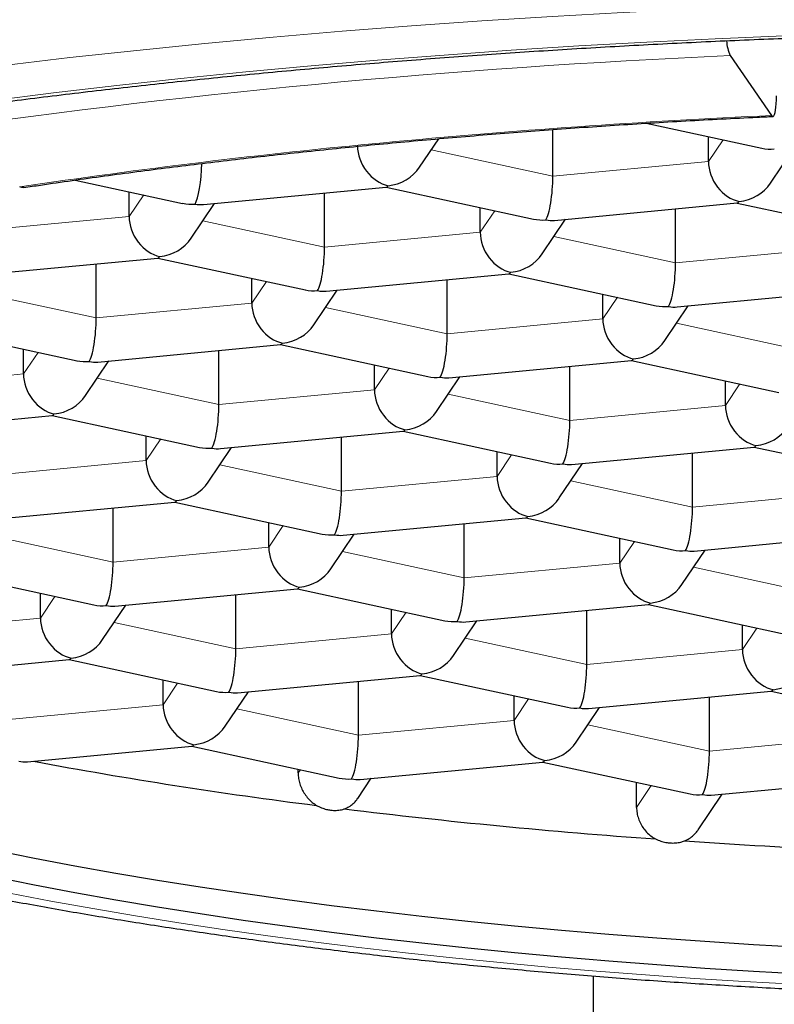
# Model space of a CAD drawing. Header units: millimetres. Extents: x 8 to 600, y 12 to 470.
# Tile 23 of 38: x 309.81 to 312.54, y 403.47 to 407.03. Entities that reach past the tile are written whole.
import ezdxf

# ---------------------------------------------------------------- set-up
doc = ezdxf.new("R2010")
doc.units = ezdxf.units.MM

msp = doc.modelspace()

# ---------------------------------------------------------------- linework, layer by layer
at = {"color": 7, "linetype": 'Continuous', "lineweight": 30}
for p, q in [((312.3804, 406.8994), (312.53, 406.6828)), ((312.0758, 406.6548), (312.4953, 406.5641)), ((311.7379, 406.4629), (311.7379, 406.6321)), ((311.2557, 406.4955), (311.3252, 406.5989)), ((312.3017, 406.5164), (312.3017, 406.606)), ((312.5266, 406.4383), (312.6108, 406.5635)), ((310.0081, 406.4492), (310.3976, 406.365)), ((310.2039, 406.3173), (310.2039, 406.4069)), ((310.4727, 406.3606), (311.1347, 406.4234)), ((311.134, 406.4234), (311.6685, 406.3079)), ((310.9111, 406.2066), (310.9111, 406.4022)), ((310.4289, 406.2392), (310.513, 406.3644)), ((311.4749, 406.2601), (311.4749, 406.3497)), ((311.7436, 406.3034), (312.4057, 406.3663)), ((312.1821, 406.1494), (312.1821, 406.345)), ((312.405, 406.3662), (312.9395, 406.2507)), ((311.6998, 406.182), (311.784, 406.3072)), ((309.6459, 406.1043), (310.3079, 406.1671)), ((310.3072, 406.1671), (310.8418, 406.0516)), ((310.0843, 405.9503), (310.0843, 406.1459)), ((310.6481, 406.0038), (310.6481, 406.0934)), ((310.9168, 406.0471), (311.5789, 406.11)), ((311.3553, 405.8931), (311.3553, 406.0887)), ((311.5782, 406.1099), (312.1127, 405.9944)), ((310.8731, 405.9257), (310.9572, 406.051)), ((312.1878, 405.9899), (312.8498, 406.0528)), ((311.919, 405.9467), (311.919, 406.0362)), ((312.144, 405.8685), (312.2281, 405.9938)), ((309.4805, 405.9108), (310.015, 405.7953)), ((309.8213, 405.7475), (309.8213, 405.8371)), ((310.09, 405.7908), (310.7521, 405.8537)), ((310.5285, 405.6369), (310.5285, 405.8325)), ((310.7514, 405.8536), (311.2859, 405.7381)), ((310.0463, 405.6694), (310.1304, 405.7947)), ((311.0922, 405.6904), (311.0922, 405.78)), ((311.361, 405.7337), (312.023, 405.7965)), ((311.7994, 405.5797), (311.7994, 405.7753)), ((312.0223, 405.7964), (312.5569, 405.6809)), ((311.3172, 405.6122), (311.4013, 405.7375)), ((312.3632, 405.6332), (312.3632, 405.7228)), ((309.2632, 405.5346), (309.9253, 405.5974)), ((309.9246, 405.5973), (310.4591, 405.4818)), ((310.2654, 405.4341), (310.2654, 405.5237)), ((310.5342, 405.4774), (311.1962, 405.5402)), ((310.9726, 405.3234), (310.9726, 405.519)), ((311.1956, 405.5402), (311.7301, 405.4246)), ((310.4904, 405.356), (310.5745, 405.4812)), ((311.8051, 405.4202), (312.4672, 405.483)), ((312.4665, 405.483), (313.001, 405.3675)), ((311.5364, 405.3769), (311.5364, 405.4665)), ((312.2436, 405.2662), (312.2436, 405.4618)), ((311.7614, 405.2988), (311.8455, 405.424)), ((309.7074, 405.2211), (310.3694, 405.2839)), ((310.1459, 405.0671), (310.1459, 405.2627)), ((310.3688, 405.2839), (310.9033, 405.1684)), ((310.9783, 405.1639), (311.6404, 405.2268)), ((311.6397, 405.2267), (312.1742, 405.1112)), ((310.7096, 405.1206), (310.7096, 405.2102)), ((311.4168, 405.0099), (311.4168, 405.2055)), ((310.9346, 405.0425), (311.0187, 405.1677)), ((312.2493, 405.1067), (312.9113, 405.1696)), ((311.9805, 405.0634), (311.9805, 405.153)), ((312.2055, 404.9853), (312.2896, 405.1106)), ((309.542, 405.0276), (310.0765, 404.9121)), ((309.8828, 404.8643), (309.8828, 404.9539)), ((310.1515, 404.9076), (310.8136, 404.9705)), ((310.59, 404.7536), (310.59, 404.9492)), ((310.8129, 404.9704), (311.3474, 404.8549)), ((310.1078, 404.7862), (310.1919, 404.9115)), ((311.4225, 404.8505), (312.0845, 404.9133)), ((312.0839, 404.9132), (312.6184, 404.7977)), ((311.1537, 404.8072), (311.1537, 404.8967)), ((311.861, 404.6965), (311.861, 404.8921)), ((311.3787, 404.729), (311.4628, 404.8543)), ((312.4247, 404.75), (312.4247, 404.8396)), ((309.3248, 404.6513), (309.9868, 404.7142)), ((309.9861, 404.7141), (310.5206, 404.5986)), ((310.5957, 404.5942), (311.2578, 404.657)), ((311.2571, 404.6569), (311.7916, 404.5414)), ((310.327, 404.5509), (310.327, 404.6405)), ((311.0342, 404.4402), (311.0342, 404.6358)), ((310.5519, 404.4727), (310.6361, 404.598)), ((311.8666, 404.537), (312.5287, 404.5998)), ((312.528, 404.5998), (313.0625, 404.4843)), ((311.5979, 404.4937), (311.5979, 404.5833)), ((312.3051, 404.383), (312.3051, 404.5786)), ((311.8229, 404.4156), (311.907, 404.5408)), ((309.8358, 404.3442), (310.431, 404.4007)), ((310.4303, 404.4007), (310.9648, 404.2851)), ((311.0399, 404.2807), (311.7019, 404.3435)), ((311.7012, 404.3435), (312.2357, 404.228)), ((310.8158, 404.3039), (310.8158, 404.3173)), ((311.0314, 404.2119), (311.0802, 404.2845)), ((312.0413, 404.1791), (312.0413, 404.27)), ((312.3108, 404.2235), (312.9729, 404.2864)), ((312.2645, 404.0984), (312.3511, 404.2274)), ((311.8841, 403.5691), (311.8841, 402.5882))]:
    msp.add_line(p, q, dxfattribs=at)
at = {"color": 8, "linetype": 'Continuous', "lineweight": 0}
for p, q in [((312.3017, 406.5164), (312.3542, 406.5946)), ((311.2977, 406.558), (311.7379, 406.4629)), ((311.7379, 406.4629), (312.3017, 406.5164)), ((310.2039, 406.3173), (310.2565, 406.3955)), ((311.4749, 406.2601), (311.5274, 406.3384)), ((309.6402, 406.2638), (310.2039, 406.3173)), ((310.4709, 406.3017), (310.9111, 406.2066)), ((310.9111, 406.2066), (311.4749, 406.2601)), ((311.7419, 406.2446), (312.1821, 406.1494)), ((312.1821, 406.1494), (312.7458, 406.2029)), ((310.6481, 406.0038), (310.7006, 406.0821)), ((309.6441, 406.0455), (310.0843, 405.9503)), ((311.919, 405.9467), (311.9716, 406.0249)), ((310.0843, 405.9503), (310.6481, 406.0038)), ((310.9151, 405.9883), (311.3553, 405.8931)), ((311.3553, 405.8931), (311.919, 405.9467)), ((312.186, 405.9311), (312.6262, 405.836)), ((309.8213, 405.7475), (309.8738, 405.8258)), ((311.0922, 405.6904), (311.1448, 405.7686)), ((309.2576, 405.694), (309.8213, 405.7475)), ((310.0883, 405.732), (310.5285, 405.6369)), ((310.5285, 405.6369), (311.0922, 405.6904)), ((312.3632, 405.6332), (312.4157, 405.7114)), ((311.3592, 405.6748), (311.7994, 405.5797)), ((311.7994, 405.5797), (312.3632, 405.6332)), ((310.2654, 405.4341), (310.318, 405.5123)), ((311.5364, 405.3769), (311.5889, 405.4551)), ((309.7017, 405.3806), (310.2654, 405.4341)), ((310.5324, 405.4185), (310.9726, 405.3234)), ((310.9726, 405.3234), (311.5364, 405.3769)), ((311.8034, 405.3614), (312.2436, 405.2662)), ((312.2436, 405.2662), (312.8073, 405.3197)), ((310.7096, 405.1206), (310.7621, 405.1989)), ((309.7057, 405.1622), (310.1459, 405.0671)), ((310.1459, 405.0671), (310.7096, 405.1206)), ((311.9805, 405.0634), (312.0331, 405.1417)), ((310.9766, 405.1051), (311.4168, 405.0099)), ((311.4168, 405.0099), (311.9805, 405.0634)), ((312.2475, 405.0479), (312.6877, 404.9528)), ((309.8828, 404.8643), (309.9353, 404.9426)), ((311.1537, 404.8072), (311.2063, 404.8854)), ((309.3191, 404.8108), (309.8828, 404.8643)), ((310.1498, 404.8488), (310.59, 404.7536)), ((310.59, 404.7536), (311.1537, 404.8072)), ((312.4247, 404.75), (312.4772, 404.8282)), ((311.4207, 404.7916), (311.861, 404.6965)), ((311.861, 404.6965), (312.4247, 404.75)), ((310.327, 404.5509), (310.3795, 404.6291)), ((309.6816, 404.4896), (310.327, 404.5509)), ((311.5979, 404.4937), (311.6504, 404.5719)), ((310.594, 404.5353), (311.0342, 404.4402)), ((311.0342, 404.4402), (311.5979, 404.4937)), ((311.8649, 404.4781), (312.3051, 404.383)), ((312.3051, 404.383), (312.8688, 404.4365)), ((310.8158, 404.3039), (310.8237, 404.3156)), ((312.0413, 404.1791), (312.0946, 404.2585))]:
    msp.add_line(p, q, dxfattribs=at)
at = {"color": 8, "linetype": 'Continuous', "lineweight": 0, "flags": 128}
for points in [[(312.772, 407.0888), (312.5113, 407.0796), (312.2516, 407.0686), (311.9932, 407.0559), (311.7361, 407.0414), (311.4805, 407.0252), (311.2267, 407.0073), (310.9748, 406.9877), (310.725, 406.9663), (310.4774, 406.9433), (310.2322, 406.9186), (309.9896, 406.8922), (309.7497, 406.8642), (309.5128, 406.8346), (309.2789, 406.8034), (309.0483, 406.7707), (308.8211, 406.7363), (308.5974, 406.7005), (308.3774, 406.6631), (308.1613, 406.6243), (307.9492, 406.584), (307.7412, 406.5423), (307.5375, 406.4992)], [(312.5743, 406.9708), (312.3256, 406.9603), (312.078, 406.9481), (311.8318, 406.9343), (311.5871, 406.9187), (311.344, 406.9016), (311.1027, 406.8828), (310.8635, 406.8623), (310.6263, 406.8403), (310.3915, 406.8166), (310.1592, 406.7914), (309.9295, 406.7646), (309.7026, 406.7362), (309.4786, 406.7063), (309.2577, 406.6749), (309.0401, 406.6421), (308.8259, 406.6077), (308.6152, 406.572), (308.4082, 406.5348), (308.205, 406.4962), (308.0059, 406.4562), (307.8108, 406.415), (307.6199, 406.3724)], [(309.7709, 403.8683), (309.92, 403.8401), (310.0719, 403.813), (310.2265, 403.7869), (310.3837, 403.7619), (310.5433, 403.7379), (310.7054, 403.715), (310.8697, 403.6933), (311.0361, 403.6726), (311.2046, 403.6531), (311.3749, 403.6347), (311.5471, 403.6175), (311.721, 403.6015), (311.8964, 403.5866), (312.0732, 403.573), (312.2514, 403.5605), (312.4308, 403.5493), (312.6113, 403.5393)]]:
    msp.add_lwpolyline(points, dxfattribs=at)
at = {"color": 7, "linetype": 'Continuous', "lineweight": 30, "flags": 128}
for points in [[(312.53, 406.6828), (312.5328, 406.68), (312.5355, 406.6797), (312.538, 406.6818), (312.5404, 406.6863), (312.5425, 406.6931), (312.5443, 406.702), (312.5457, 406.7129), (312.5468, 406.7254), (312.5474, 406.7392), (312.5476, 406.754)], [(309.8223, 406.4221), (309.8153, 406.4221), (309.8074, 406.4244)], [(309.7178, 404.0245), (309.8609, 403.9959), (310.0068, 403.9684), (310.1555, 403.9418), (310.3068, 403.9163), (310.4606, 403.8918), (310.6169, 403.8683), (310.7755, 403.8459), (310.9363, 403.8246), (311.0992, 403.8044), (311.264, 403.7853), (311.4308, 403.7674), (311.5993, 403.7505), (311.7695, 403.7348), (311.9411, 403.7203), (312.1142, 403.7069), (312.2886, 403.6947), (312.4642, 403.6837), (312.6408, 403.6739)], [(309.7178, 403.9279), (309.8609, 403.8993), (310.0068, 403.8718), (310.1555, 403.8452), (310.3068, 403.8197), (310.4606, 403.7952), (310.6169, 403.7717), (310.7755, 403.7494), (310.9363, 403.728), (311.0992, 403.7078), (311.264, 403.6887), (311.4308, 403.6708), (311.5993, 403.6539), (311.7695, 403.6382), (311.9411, 403.6237), (312.1142, 403.6103), (312.2886, 403.5981), (312.4642, 403.5871), (312.6408, 403.5773)]]:
    msp.add_lwpolyline(points, dxfattribs=at)
at = {"color": 7, "linetype": 'Continuous', "lineweight": 30}
for centre, radius, start, end in [((312.5251, 406.9641), 0.1585, 184.0648, 204.0998), ((313.1018, 421.7527), 17.7061, 259.44361, 262.79789), ((313.7256, 426.7055), 22.6981, 263.0599, 265.91835), ((313.9691, 430.0877), 26.0891, 266.14331, 268.70459)]:
    msp.add_arc(centre, radius, start, end, dxfattribs=at)
at = {"color": 8, "linetype": 'Continuous', "lineweight": 0}
for centre, radius, start, end in [((313.6663, 377.4071), 29.5203, 92.49657, 98.34751), ((313.8652, 377.5343), 29.1791, 92.62271, 95.38855), ((313.408, 382.2835), 24.4079, 95.36695, 98.4831)]:
    msp.add_arc(centre, radius, start, end, dxfattribs=at)
at = {"color": 7, "linetype": 'Continuous', "lineweight": 30}
for centre, major_axis, ratio, start_param, end_param in [((311.1415, 406.5496), (-0.0662, 0.1111), 0.799557, 0.930739, 2.501536), ((312.54, 406.6824), (0.1281, 0.0516), 0.85815, 4.043413, 4.37926), ((310.4423, 406.4833), (0.0075, 0.1262), 0.186685, 3.44852, 4.933075), ((312.4124, 406.4925), (-0.0662, 0.1111), 0.799557, 0.930739, 2.501536), ((311.1415, 406.5496), (0.1281, 0.0516), 0.85815, 4.37926, 5.381365), ((311.7132, 406.4261), (0.0075, 0.1262), 0.186685, 3.44852, 5.019317), ((312.4124, 406.4925), (0.1281, 0.0516), 0.85815, 4.37926, 5.381365), ((311.1415, 406.5496), (0.0075, 0.1262), 0.186685, 3.170512, 3.44852), ((312.4124, 406.4925), (0.0075, 0.1262), 0.186685, 3.170512, 3.44852), ((310.4423, 406.4833), (0.1281, 0.0516), 0.85815, 4.043413, 4.37926), ((310.4423, 406.4833), (-0.0662, 0.1111), 0.799557, 2.501536, 2.779544), ((310.3147, 406.2933), (-0.0662, 0.1111), 0.799557, 0.930739, 2.501536), ((311.7132, 406.4261), (0.1281, 0.0516), 0.85815, 4.043413, 4.37926), ((311.7132, 406.4261), (-0.0662, 0.1111), 0.799557, 2.501536, 2.779544), ((311.5857, 406.2362), (-0.0662, 0.1111), 0.799557, 0.930739, 2.501536), ((310.3147, 406.2933), (0.1281, 0.0516), 0.85815, 4.37926, 5.381365), ((310.8864, 406.1698), (0.0075, 0.1262), 0.186685, 3.44852, 5.019317), ((310.3147, 406.2933), (0.0075, 0.1262), 0.186685, 3.170512, 3.44852), ((311.5857, 406.2362), (0.1281, 0.0516), 0.85815, 4.37926, 5.381365), ((312.1574, 406.1126), (0.0075, 0.1262), 0.186685, 3.44852, 5.019317), ((311.5857, 406.2362), (0.0075, 0.1262), 0.186685, 3.170512, 3.44852), ((310.8864, 406.1698), (0.1281, 0.0516), 0.85815, 4.043413, 4.37926), ((310.8864, 406.1698), (-0.0662, 0.1111), 0.799557, 2.501536, 2.779544), ((310.7589, 405.9799), (-0.0662, 0.1111), 0.799557, 0.930739, 2.501536), ((312.1574, 406.1126), (0.1281, 0.0516), 0.85815, 4.043413, 4.37926), ((312.1574, 406.1126), (-0.0662, 0.1111), 0.799557, 2.501536, 2.779544), ((310.0596, 405.9135), (0.0075, 0.1262), 0.186685, 3.44852, 5.019317), ((312.0298, 405.9227), (-0.0662, 0.1111), 0.799557, 0.930739, 2.501536), ((310.7589, 405.9799), (0.1281, 0.0516), 0.85815, 4.37926, 5.381365), ((311.3306, 405.8563), (0.0075, 0.1262), 0.186685, 3.44852, 5.019317), ((312.0298, 405.9227), (0.1281, 0.0516), 0.85815, 4.37926, 5.381365), ((310.7589, 405.9799), (0.0075, 0.1262), 0.186685, 3.170512, 3.44852), ((312.0298, 405.9227), (0.0075, 0.1262), 0.186685, 3.170512, 3.44852), ((310.0596, 405.9135), (0.1281, 0.0516), 0.85815, 4.043413, 4.37926), ((310.0596, 405.9135), (-0.0662, 0.1111), 0.799557, 2.501536, 2.779544), ((309.9321, 405.7236), (-0.0662, 0.1111), 0.799557, 0.930739, 2.501536), ((311.3306, 405.8563), (0.1281, 0.0516), 0.85815, 4.043413, 4.37926), ((311.3306, 405.8563), (-0.0662, 0.1111), 0.799557, 2.501536, 2.779544), ((311.203, 405.6664), (-0.0662, 0.1111), 0.799557, 0.930739, 2.501536), ((309.9321, 405.7236), (0.1281, 0.0516), 0.85815, 4.37926, 5.381365), ((310.5038, 405.6001), (0.0075, 0.1262), 0.186685, 3.44852, 5.019317), ((312.474, 405.6092), (-0.0662, 0.1111), 0.799557, 0.930739, 2.501536), ((309.9321, 405.7236), (0.0075, 0.1262), 0.186685, 3.170512, 3.44852), ((311.203, 405.6664), (0.1281, 0.0516), 0.85815, 4.37926, 5.381365), ((311.7747, 405.5429), (0.0075, 0.1262), 0.186685, 3.44852, 5.019317), ((312.474, 405.6092), (0.1281, 0.0516), 0.85815, 4.37926, 5.381365), ((311.203, 405.6664), (0.0075, 0.1262), 0.186685, 3.170512, 3.44852), ((310.5038, 405.6001), (0.1281, 0.0516), 0.85815, 4.043413, 4.37926), ((310.5038, 405.6001), (-0.0662, 0.1111), 0.799557, 2.501536, 2.779544), ((312.474, 405.6092), (0.0075, 0.1262), 0.186685, 3.170512, 3.44852), ((310.3762, 405.4101), (-0.0662, 0.1111), 0.799557, 0.930739, 2.501536), ((311.7747, 405.5429), (0.1281, 0.0516), 0.85815, 4.043413, 4.37926), ((311.7747, 405.5429), (-0.0662, 0.1111), 0.799557, 2.501536, 2.779544), ((311.6472, 405.353), (-0.0662, 0.1111), 0.799557, 0.930739, 2.501536), ((310.3762, 405.4101), (0.1281, 0.0516), 0.85815, 4.37926, 5.381365), ((310.9479, 405.2866), (0.0075, 0.1262), 0.186685, 3.44852, 5.019317), ((311.6472, 405.353), (0.1281, 0.0516), 0.85815, 4.37926, 5.381365), ((310.3762, 405.4101), (0.0075, 0.1262), 0.186685, 3.170512, 3.44852), ((312.2189, 405.2294), (0.0075, 0.1262), 0.186685, 3.44852, 5.019317), ((311.6472, 405.353), (0.0075, 0.1262), 0.186685, 3.170512, 3.44852), ((310.9479, 405.2866), (0.1281, 0.0516), 0.85815, 4.043413, 4.37926), ((310.9479, 405.2866), (-0.0662, 0.1111), 0.799557, 2.501536, 2.779544), ((310.8204, 405.0967), (-0.0662, 0.1111), 0.799557, 0.930739, 2.501536), ((312.2189, 405.2294), (0.1281, 0.0516), 0.85815, 4.043413, 4.37926), ((312.2189, 405.2294), (-0.0662, 0.1111), 0.799557, 2.501536, 2.779544), ((310.1211, 405.0303), (0.0075, 0.1262), 0.186685, 3.44852, 5.019317), ((312.0913, 405.0395), (-0.0662, 0.1111), 0.799557, 0.930739, 2.501536), ((310.8204, 405.0967), (0.1281, 0.0516), 0.85815, 4.37926, 5.381365), ((311.3921, 404.9731), (0.0075, 0.1262), 0.186685, 3.44852, 5.019317), ((312.0913, 405.0395), (0.1281, 0.0516), 0.85815, 4.37926, 5.381365), ((310.8204, 405.0967), (0.0075, 0.1262), 0.186685, 3.170512, 3.44852), ((310.1211, 405.0303), (0.1281, 0.0516), 0.85815, 4.043413, 4.37926), ((310.1211, 405.0303), (-0.0662, 0.1111), 0.799557, 2.501536, 2.779544), ((312.0913, 405.0395), (0.0075, 0.1262), 0.186685, 3.170512, 3.44852), ((309.9936, 404.8404), (-0.0662, 0.1111), 0.799557, 0.930739, 2.501536), ((311.3921, 404.9731), (0.1281, 0.0516), 0.85815, 4.043413, 4.37926), ((311.3921, 404.9731), (-0.0662, 0.1111), 0.799557, 2.501536, 2.779544), ((311.2645, 404.7832), (-0.0662, 0.1111), 0.799557, 0.930739, 2.501536), ((309.9936, 404.8404), (0.1281, 0.0516), 0.85815, 4.37926, 5.381365), ((310.5653, 404.7168), (0.0075, 0.1262), 0.186685, 3.44852, 5.019317), ((311.2645, 404.7832), (0.1281, 0.0516), 0.85815, 4.37926, 5.381365), ((312.5355, 404.726), (-0.0662, 0.1111), 0.799557, 0.930739, 2.501536), ((309.9936, 404.8404), (0.0075, 0.1262), 0.186685, 3.170512, 3.44852), ((311.8362, 404.6597), (0.0075, 0.1262), 0.186685, 3.44852, 5.019317), ((311.2645, 404.7832), (0.0075, 0.1262), 0.186685, 3.170512, 3.44852), ((312.5355, 404.726), (0.1281, 0.0516), 0.85815, 4.37926, 5.381365), ((310.5653, 404.7168), (0.1281, 0.0516), 0.85815, 4.043413, 4.37926), ((310.5653, 404.7168), (-0.0662, 0.1111), 0.799557, 2.501536, 2.779544), ((312.5355, 404.726), (0.0075, 0.1262), 0.186685, 3.170512, 3.44852), ((310.4377, 404.5269), (-0.0662, 0.1111), 0.799557, 0.930739, 2.501536), ((311.8362, 404.6597), (0.1281, 0.0516), 0.85815, 4.043413, 4.37926), ((311.8362, 404.6597), (-0.0662, 0.1111), 0.799557, 2.501536, 2.779544), ((311.7087, 404.4698), (-0.0662, 0.1111), 0.799557, 0.930739, 2.501536), ((310.4377, 404.5269), (0.1281, 0.0516), 0.85815, 4.37926, 5.381365), ((311.0094, 404.4034), (0.0075, 0.1262), 0.186685, 3.44852, 5.019317), ((311.7087, 404.4698), (0.1281, 0.0516), 0.85815, 4.37926, 5.381365), ((310.4377, 404.5269), (0.0075, 0.1262), 0.186685, 3.170512, 3.44852), ((312.2804, 404.3462), (0.0075, 0.1262), 0.186685, 3.44852, 5.019317), ((311.7087, 404.4698), (0.0075, 0.1262), 0.186685, 3.170512, 3.44852), ((311.0094, 404.4034), (0.1281, 0.0516), 0.85815, 4.043413, 4.37926), ((311.0094, 404.4034), (-0.0662, 0.1111), 0.799557, 2.501536, 2.779544), ((312.2804, 404.3462), (0.1281, 0.0516), 0.85815, 4.043413, 4.37926), ((312.2804, 404.3462), (-0.0662, 0.1111), 0.799557, 2.501536, 2.779544)]:
    msp.add_ellipse(centre, major_axis=major_axis, ratio=ratio, start_param=start_param, end_param=end_param, dxfattribs=at)
at = {"color": 8, "linetype": 'Continuous', "lineweight": 0}
msp.add_open_spline([(314, 368.2038), (313.1594, 368.2207), (311.4783, 368.2546), (308.9806, 368.5296), (306.5359, 368.9805), (304.4242, 369.5422), (302.6656, 370.1992), (301.268, 370.9196), (299.9892, 371.7765), (298.8368, 372.7615), (297.8133, 373.8607), (296.7719, 375.264), (295.779, 377.015), (294.8966, 379.1395), (294.2178, 381.3887), (293.7119, 383.733), (293.3473, 386.1511), (293.1074, 388.6193), (292.9722, 391.1228), (292.9393, 393.6391), (293.0007, 396.1608), (293.1655, 398.6683), (293.4365, 401.1496), (293.833, 403.5831), (294.3689, 405.9494), (295.0708, 408.2269), (295.9618, 410.386), (297.0595, 412.4054), (298.4023, 414.2349), (299.5221, 415.4512), (300.2282, 416.0104), (300.3363, 416.096)], degree=3, knots=[0, 0, 0, 0, 0.038198, 0.076394, 0.114591, 0.152778, 0.178249, 0.203703, 0.229162, 0.254618, 0.280093, 0.305557, 0.34375, 0.381948, 0.420127, 0.458333, 0.496546, 0.534832, 0.572957, 0.611238, 0.649269, 0.68752, 0.725749, 0.763899, 0.802143, 0.840342, 0.878542, 0.916721, 0.954917, 0.993097, 1, 1, 1, 1], dxfattribs=at)
at = {"color": 7, "linetype": 'Continuous', "lineweight": 30}
for points, knots in [([(304.6252, 404.7487), (304.6252, 404.7547), (304.6252, 404.7703), (304.6275, 404.7955), (304.6319, 404.8243), (304.6383, 404.8528), (304.6466, 404.881), (304.6567, 404.909), (304.6685, 404.9369), (304.682, 404.9646), (304.6973, 404.9925), (304.7144, 405.0205), (304.7332, 405.0486), (304.7539, 405.077), (304.7764, 405.1056), (304.8008, 405.1345), (304.8271, 405.1635), (304.8553, 405.1929), (304.8856, 405.2224), (304.9178, 405.2522), (304.952, 405.2821), (304.9882, 405.3122), (305.0265, 405.3425), (305.0668, 405.3728), (305.1091, 405.4033), (305.1534, 405.4339), (305.1998, 405.4645), (305.2482, 405.4952), (305.2986, 405.5258), (305.3511, 405.5565), (305.4056, 405.5872), (305.462, 405.6178), (305.5205, 405.6483), (305.581, 405.6788), (305.6434, 405.7092), (305.7078, 405.7394), (305.7741, 405.7695), (305.8424, 405.7995), (305.9125, 405.8293), (305.9846, 405.859), (306.0585, 405.8884), (306.1343, 405.9177), (306.2119, 405.9467), (306.2914, 405.9755), (306.3726, 406.0041), (306.4556, 406.0324), (306.5404, 406.0604), (306.6269, 406.0882), (306.7151, 406.1157), (306.805, 406.1428), (306.8966, 406.1697), (306.9898, 406.1963), (307.0847, 406.2225), (307.1811, 406.2484), (307.2791, 406.274), (307.3787, 406.2992), (307.4798, 406.3241), (307.5824, 406.3486), (307.6864, 406.3727), (307.792, 406.3965), (307.8989, 406.4198), (308.0073, 406.4428), (308.117, 406.4654), (308.2281, 406.4875), (308.3405, 406.5093), (308.4542, 406.5306), (308.5691, 406.5515), (308.6853, 406.572), (308.8027, 406.592), (308.9213, 406.6116), (309.0411, 406.6308), (309.162, 406.6495), (309.284, 406.6677), (309.4071, 406.6855), (309.5312, 406.7028), (309.6563, 406.7196), (309.7824, 406.736), (309.9095, 406.7519), (310.0375, 406.7673), (310.1664, 406.7822), (310.2962, 406.7966), (310.4269, 406.8105), (310.5583, 406.8239), (310.6905, 406.8369), (310.8235, 406.8493), (310.9572, 406.8612), (311.0916, 406.8726), (311.2266, 406.8834), (311.3623, 406.8938), (311.4985, 406.9037), (311.6354, 406.913), (311.7727, 406.9218), (311.9106, 406.93), (312.049, 406.9378), (312.1877, 406.945), (312.3269, 406.9517), (312.4665, 406.9578), (312.6065, 406.9634), (312.7467, 406.9685), (312.8872, 406.973), (313.028, 406.977), (313.169, 406.9805), (313.3102, 406.9834), (313.4515, 406.9858), (313.593, 406.9876), (313.7346, 406.9889), (313.8762, 406.9897), (314.0178, 406.9899), (314.1595, 406.9895), (314.3011, 406.9886), (314.4426, 406.9872), (314.5841, 406.9852), (314.7254, 406.9827), (314.8665, 406.9797), (315.0075, 406.9761), (315.1482, 406.972), (315.2886, 406.9673), (315.4288, 406.9621), (315.5687, 406.9563), (315.7082, 406.95), (315.8473, 406.9432), (315.986, 406.9359), (316.1242, 406.928), (316.262, 406.9196), (316.3992, 406.9107), (316.5359, 406.9012), (316.6721, 406.8912), (316.8076, 406.8807), (316.9425, 406.8697), (317.0767, 406.8582), (317.2102, 406.8462), (317.343, 406.8336), (317.4751, 406.8206), (317.6063, 406.807), (317.7368, 406.793), (317.8664, 406.7784), (317.9951, 406.7634), (318.1229, 406.7479), (318.2498, 406.7319), (318.3757, 406.7154), (318.5006, 406.6984), (318.6244, 406.681), (318.7473, 406.6631), (318.869, 406.6447), (318.9897, 406.6259), (319.1092, 406.6066), (319.2275, 406.5869), (319.3447, 406.5668), (319.4606, 406.5462), (319.5753, 406.5252), (319.6887, 406.5037), (319.8008, 406.4818), (319.9116, 406.4596), (320.021, 406.4369), (320.1291, 406.4138), (320.2357, 406.3903), (320.3409, 406.3665), (320.4447, 406.3422), (320.5469, 406.3176), (320.6477, 406.2926), (320.7469, 406.2673), (320.8446, 406.2416), (320.9407, 406.2156), (321.0352, 406.1892), (321.1281, 406.1626), (321.2193, 406.1356), (321.3089, 406.1083), (321.3967, 406.0807), (321.4828, 406.0528), (321.5516, 406.0299), (321.5916, 406.0162), (321.6038, 406.012)], [0, 0, 0, 0, 0.004682, 0.012173, 0.019541, 0.02668, 0.033559, 0.040194, 0.046619, 0.052873, 0.058991, 0.065002, 0.070928, 0.076788, 0.082599, 0.088373, 0.094119, 0.099845, 0.105558, 0.111264, 0.116965, 0.122666, 0.128368, 0.134073, 0.139784, 0.1455, 0.151224, 0.156956, 0.162696, 0.168444, 0.174202, 0.179968, 0.185743, 0.191526, 0.197318, 0.203117, 0.208925, 0.21474, 0.220562, 0.226391, 0.232227, 0.238069, 0.243918, 0.249772, 0.255631, 0.261496, 0.267366, 0.273241, 0.27912, 0.285003, 0.29089, 0.296781, 0.302676, 0.308574, 0.314475, 0.32038, 0.326287, 0.332198, 0.33811, 0.344026, 0.349944, 0.355864, 0.361786, 0.36771, 0.373636, 0.379564, 0.385494, 0.391425, 0.397358, 0.403292, 0.409228, 0.415165, 0.421103, 0.427043, 0.432984, 0.438926, 0.444869, 0.450813, 0.456757, 0.462703, 0.46865, 0.474597, 0.480545, 0.486494, 0.492443, 0.498393, 0.504344, 0.510295, 0.516247, 0.522199, 0.528152, 0.534105, 0.540059, 0.546013, 0.551967, 0.557922, 0.563877, 0.569832, 0.575788, 0.581743, 0.587699, 0.593655, 0.599612, 0.605568, 0.611524, 0.617481, 0.623437, 0.629394, 0.635351, 0.641307, 0.647264, 0.65322, 0.659177, 0.665133, 0.67109, 0.677046, 0.683001, 0.688957, 0.694913, 0.700868, 0.706823, 0.712778, 0.718732, 0.724686, 0.73064, 0.736593, 0.742546, 0.748498, 0.75445, 0.760401, 0.766352, 0.772302, 0.778251, 0.7842, 0.790148, 0.796096, 0.802042, 0.807988, 0.813933, 0.819877, 0.82582, 0.831762, 0.837703, 0.843643, 0.849582, 0.855519, 0.861455, 0.86739, 0.873323, 0.879254, 0.885184, 0.891113, 0.897039, 0.902964, 0.908886, 0.914807, 0.920725, 0.926641, 0.932555, 0.938466, 0.944374, 0.950279, 0.956181, 0.96208, 0.967976, 0.973868, 0.979757, 0.985641, 0.991522, 0.997398, 1, 1, 1, 1]), ([(309.8223, 406.4221), (309.8424, 406.4251), (309.9006, 406.4338), (309.9977, 406.4479), (310.1141, 406.4641), (310.2314, 406.4798), (310.3497, 406.495), (310.4689, 406.5098), (310.5891, 406.5241), (310.7101, 406.5379), (310.832, 406.5511), (310.9547, 406.5639), (311.0781, 406.5762), (311.2023, 406.5879), (311.3273, 406.5992), (311.4529, 406.6099), (311.5792, 406.6202), (311.7061, 406.6299), (311.8336, 406.639), (311.9616, 406.6477), (312.0902, 406.6558), (312.2192, 406.6634), (312.3488, 406.6705), (312.454, 406.6758), (312.516, 406.6787), (312.5347, 406.6795)], [0, 0, 0, 0, 0.0239729, 0.069488, 0.1150067, 0.1605295, 0.2060563, 0.2515867, 0.2971207, 0.3426579, 0.3881983, 0.4337416, 0.4792876, 0.5248363, 0.5703874, 0.6159408, 0.6614963, 0.7070539, 0.7526134, 0.7981746, 0.8437375, 0.8893018, 0.9348676, 0.9804347, 1, 1, 1, 1]), ([(306.5038, 405.4905), (306.5082, 405.4779), (306.5177, 405.4505), (306.5347, 405.4092), (306.5545, 405.3661), (306.5763, 405.3233), (306.6003, 405.2808), (306.6264, 405.2385), (306.6548, 405.1965), (306.6854, 405.1546), (306.7185, 405.113), (306.7539, 405.0715), (306.7917, 405.0303), (306.8321, 404.9893), (306.875, 404.9485), (306.9204, 404.9081), (306.9683, 404.8681), (307.0185, 404.8285), (307.0711, 404.7895), (307.1259, 404.7511), (307.1827, 404.7133), (307.2416, 404.6762), (307.3023, 404.6399), (307.3648, 404.6043), (307.4291, 404.5694), (307.495, 404.5352), (307.5625, 404.5018), (307.6315, 404.469), (307.7022, 404.4369), (307.7743, 404.4055), (307.8479, 404.3747), (307.9231, 404.3445), (307.9997, 404.3149), (308.0777, 404.2858), (308.1572, 404.2574), (308.2381, 404.2294), (308.3205, 404.2021), (308.4042, 404.1752), (308.4894, 404.1489), (308.5759, 404.1231), (308.6638, 404.0978), (308.753, 404.073), (308.8436, 404.0487), (308.9355, 404.025), (309.0287, 404.0017), (309.1232, 403.9789), (309.2189, 403.9566), (309.3159, 403.9348), (309.4141, 403.9135), (309.5135, 403.8927), (309.6141, 403.8724), (309.7158, 403.8526), (309.8186, 403.8332), (309.9226, 403.8144), (310.0277, 403.7961), (310.1338, 403.7783), (310.2409, 403.761), (310.349, 403.7442), (310.4582, 403.7279), (310.5682, 403.7121), (310.6792, 403.6968), (310.7911, 403.6821), (310.9039, 403.6679), (311.0175, 403.6542), (311.1319, 403.641), (311.247, 403.6283), (311.363, 403.6162), (311.4796, 403.6046), (311.5969, 403.5935), (311.7149, 403.583), (311.8335, 403.573), (311.9527, 403.5635), (312.0725, 403.5546), (312.1928, 403.5462), (312.3135, 403.5384), (312.4348, 403.5311), (312.5564, 403.5243), (312.6785, 403.5181), (312.8009, 403.5125), (312.9237, 403.5074), (313.0467, 403.5028), (313.17, 403.4989), (313.2936, 403.4954), (313.4173, 403.4925), (313.5412, 403.4902), (313.6652, 403.4884), (313.7893, 403.4872), (313.9135, 403.4865), (314.0377, 403.4864), (314.1619, 403.4869), (314.286, 403.4879), (314.41, 403.4894), (314.534, 403.4915), (314.6578, 403.4942), (314.7814, 403.4974), (314.9048, 403.5012), (315.0279, 403.5055), (315.1508, 403.5104), (315.2733, 403.5158), (315.3955, 403.5218), (315.5173, 403.5284), (315.6387, 403.5354), (315.7596, 403.543), (315.8801, 403.5512), (316, 403.5599), (316.1194, 403.5692), (316.2382, 403.5789), (316.3566, 403.5893), (316.4559, 403.5985), (316.5547, 403.608), (316.6527, 403.6178), (316.7685, 403.63), (316.8835, 403.6427), (316.9977, 403.656), (317.1112, 403.6697), (317.2237, 403.684), (317.3354, 403.6988), (317.4462, 403.7141), (317.5561, 403.73), (317.665, 403.7463), (317.7729, 403.7632), (317.8798, 403.7805), (317.9856, 403.7984), (318.0904, 403.8167), (318.1941, 403.8356), (318.2967, 403.855), (318.3982, 403.8748), (318.4985, 403.8951), (318.5976, 403.916), (318.6954, 403.9373), (318.7921, 403.9591), (318.8875, 403.9814), (318.9816, 404.0042), (319.0745, 404.0275), (319.166, 404.0513), (319.2562, 404.0756), (319.3451, 404.1003), (319.4326, 404.1256), (319.5187, 404.1514), (319.6034, 404.1776), (319.6867, 404.2044), (319.7686, 404.2317), (319.8491, 404.2596), (319.9282, 404.288), (320.0058, 404.3169), (320.0819, 404.3464), (320.1565, 404.3765), (320.2297, 404.4072), (320.3014, 404.4385), (320.3716, 404.4704), (320.4402, 404.5031), (320.5073, 404.5364), (320.5729, 404.5704), (320.6369, 404.6052), (320.6992, 404.6408), (320.7599, 404.6771), (320.8189, 404.7144), (320.8761, 404.7524), (320.9314, 404.7913), (320.9848, 404.831), (321.036, 404.8716), (321.085, 404.9128), (321.1317, 404.9547), (321.176, 404.9972), (321.2177, 405.0402), (321.2568, 405.0837), (321.2933, 405.1274), (321.3272, 405.1714), (321.3585, 405.2157), (321.3873, 405.2601), (321.4135, 405.3047), (321.4373, 405.3495), (321.4588, 405.3943), (321.4777, 405.4394), (321.4901, 405.4714), (321.4956, 405.4886), (321.4962, 405.4905)], [0, 0, 0, 0, 0.003902, 0.008481, 0.013131, 0.017863, 0.022687, 0.027611, 0.032644, 0.037795, 0.043069, 0.048471, 0.054001, 0.059658, 0.065435, 0.071324, 0.07731, 0.083379, 0.089513, 0.095694, 0.101907, 0.108137, 0.114373, 0.120602, 0.126819, 0.133019, 0.139199, 0.145358, 0.151495, 0.15761, 0.163703, 0.169776, 0.175828, 0.18186, 0.187874, 0.193871, 0.199852, 0.205817, 0.211768, 0.217706, 0.223631, 0.229544, 0.235446, 0.241338, 0.24722, 0.253094, 0.258958, 0.264815, 0.270665, 0.276507, 0.282343, 0.288173, 0.293997, 0.299816, 0.30563, 0.311439, 0.317243, 0.323044, 0.32884, 0.334633, 0.340423, 0.346209, 0.351992, 0.357772, 0.36355, 0.369325, 0.375097, 0.380868, 0.386636, 0.392403, 0.398167, 0.40393, 0.409692, 0.415452, 0.421211, 0.426968, 0.432724, 0.43848, 0.444234, 0.449988, 0.455741, 0.461493, 0.467244, 0.472995, 0.478746, 0.484496, 0.490246, 0.495996, 0.501746, 0.507496, 0.513246, 0.518996, 0.524746, 0.530496, 0.536247, 0.541998, 0.54775, 0.553503, 0.559256, 0.565009, 0.570764, 0.57652, 0.582277, 0.588034, 0.593794, 0.599554, 0.605316, 0.61108, 0.616885, 0.619917, 0.625685, 0.631455, 0.637228, 0.643002, 0.648779, 0.654559, 0.660341, 0.666127, 0.671915, 0.677707, 0.683503, 0.689302, 0.695106, 0.700913, 0.706726, 0.712543, 0.718366, 0.724194, 0.730028, 0.735868, 0.741715, 0.747569, 0.753431, 0.759301, 0.765179, 0.771067, 0.776965, 0.782874, 0.788794, 0.794726, 0.800671, 0.80663, 0.812603, 0.818593, 0.824599, 0.830623, 0.836666, 0.842729, 0.848812, 0.854918, 0.861045, 0.867196, 0.873369, 0.879565, 0.885781, 0.892015, 0.898263, 0.904518, 0.910769, 0.917004, 0.923207, 0.929362, 0.93545, 0.941451, 0.94735, 0.953131, 0.958784, 0.964302, 0.969685, 0.974934, 0.980055, 0.985056, 0.989945, 0.994734, 0.999433, 1, 1, 1, 1]), ([(303.75, 404.6997), (303.7502, 404.6859), (303.7506, 404.6579), (303.7538, 404.6156), (303.759, 404.5728), (303.7663, 404.53), (303.7757, 404.4873), (303.7873, 404.4447), (303.8009, 404.4022), (303.8168, 404.3597), (303.8348, 404.3173), (303.8549, 404.2749), (303.8773, 404.2326), (303.9019, 404.1904), (303.9288, 404.1483), (303.9579, 404.1063), (303.9892, 404.0644), (304.0228, 404.0228), (304.0586, 403.9813), (304.0967, 403.94), (304.1369, 403.8991), (304.1793, 403.8584), (304.2239, 403.818), (304.2705, 403.778), (304.3192, 403.7383), (304.3699, 403.6989), (304.4227, 403.6599), (304.4774, 403.6213), (304.5341, 403.5831), (304.5927, 403.5453), (304.6532, 403.5079), (304.7156, 403.4708), (304.7798, 403.4342), (304.8459, 403.3979), (304.9138, 403.362), (304.9836, 403.3264), (305.0551, 403.2913), (305.1284, 403.2565), (305.2034, 403.2221), (305.2802, 403.1881), (305.3587, 403.1545), (305.439, 403.1212), (305.5209, 403.0883), (305.6046, 403.0558), (305.6899, 403.0237), (305.7769, 402.992), (305.8655, 402.9606), (305.9557, 402.9296), (306.0476, 402.899), (306.141, 402.8688), (306.2361, 402.839), (306.3326, 402.8096), (306.4307, 402.7806), (306.5304, 402.752), (306.6315, 402.7238), (306.7341, 402.696), (306.8382, 402.6687), (306.9438, 402.6417), (307.0507, 402.6152), (307.1591, 402.5891), (307.2688, 402.5634), (307.3799, 402.5381), (307.4924, 402.5133), (307.6061, 402.4889), (307.7212, 402.465), (307.8375, 402.4415), (307.9551, 402.4185), (308.0739, 402.3959), (308.194, 402.3738), (308.3152, 402.3521), (308.4375, 402.3309), (308.561, 402.3102), (308.6856, 402.29), (308.8113, 402.2702), (308.938, 402.2509), (309.0658, 402.2321), (309.1946, 402.2138), (309.3243, 402.1959), (309.455, 402.1786), (309.5867, 402.1618), (309.7192, 402.1454), (309.8526, 402.1296), (309.9869, 402.1142), (310.122, 402.0994), (310.2579, 402.0851), (310.3945, 402.0713), (310.5319, 402.058), (310.67, 402.0452), (310.8087, 402.033), (310.9482, 402.0213), (311.0882, 402.0101), (311.2289, 401.9994), (311.3701, 401.9893), (311.5119, 401.9797), (311.6541, 401.9706), (311.7969, 401.9621), (311.9401, 401.9541), (312.0837, 401.9466), (312.2277, 401.9397), (312.3721, 401.9333), (312.5168, 401.9275), (312.6618, 401.9222), (312.8071, 401.9174), (312.9526, 401.9132), (313.0984, 401.9096), (313.2443, 401.9064), (313.3904, 401.9039), (313.5366, 401.9019), (313.6829, 401.9004), (313.8293, 401.8995), (313.9757, 401.8991), (314.1221, 401.8993), (314.2685, 401.9), (314.4149, 401.9013), (314.5611, 401.9032), (314.7073, 401.9055), (314.8532, 401.9085), (314.9991, 401.9119), (315.1447, 401.916), (315.29, 401.9205), (315.4351, 401.9256), (315.5799, 401.9313), (315.7244, 401.9375), (315.8686, 401.9442), (316.0123, 401.9515), (316.1557, 401.9593), (316.2985, 401.9677), (316.441, 401.9766), (316.5829, 401.986), (316.7243, 401.996), (316.8651, 402.0065), (317.0054, 402.0175), (317.145, 402.029), (317.284, 402.0411), (317.4223, 402.0537), (317.5599, 402.0668), (317.6968, 402.0804), (317.8329, 402.0946), (317.9682, 402.1092), (318.1027, 402.1244), (318.2364, 402.1401), (318.3692, 402.1562), (318.5012, 402.1729), (318.6322, 402.1901), (318.7622, 402.2078), (318.8913, 402.2259), (319.0194, 402.2446), (319.1464, 402.2637), (319.2725, 402.2833), (319.3974, 402.3034), (319.5212, 402.3239), (319.6439, 402.345), (319.7655, 402.3665), (319.8859, 402.3884), (320.005, 402.4108), (320.123, 402.4337), (320.2397, 402.457), (320.3552, 402.4808), (320.4693, 402.505), (320.5822, 402.5297), (320.6937, 402.5548), (320.8039, 402.5803), (320.9126, 402.6063), (321.02, 402.6326), (321.126, 402.6594), (321.2305, 402.6867), (321.3336, 402.7143), (321.4351, 402.7423), (321.5352, 402.7708), (321.6338, 402.7996), (321.7308, 402.8289), (321.8263, 402.8585), (321.9202, 402.8885), (322.0125, 402.919), (322.1033, 402.9498), (322.1924, 402.981), (322.2798, 403.0125), (322.3656, 403.0445), (322.4497, 403.0768), (322.5322, 403.1095), (322.613, 403.1426), (322.692, 403.1761), (322.7693, 403.2099), (322.8449, 403.2441), (322.9187, 403.2787), (322.9907, 403.3137), (323.061, 403.349), (323.1295, 403.3847), (323.1961, 403.4208), (323.261, 403.4573), (323.3239, 403.4941), (323.3851, 403.5314), (323.4443, 403.569), (323.5017, 403.6071), (323.5572, 403.6455), (323.6107, 403.6844), (323.6623, 403.7236), (323.7118, 403.7633), (323.7594, 403.8034), (323.8049, 403.8438), (323.8484, 403.8847), (323.8897, 403.9259), (323.9289, 403.9674), (323.9659, 404.0093), (324.0007, 404.0516), (324.0332, 404.094), (324.0635, 404.1367), (324.0915, 404.1796), (324.1171, 404.2227), (324.1405, 404.2659), (324.1616, 404.3092), (324.1803, 404.3525), (324.1968, 404.3958), (324.2111, 404.4392), (324.2231, 404.4825), (324.2329, 404.5258), (324.2405, 404.569), (324.2459, 404.6121), (324.249, 404.6553), (324.2503, 404.6849), (324.25, 404.7001), (324.2499, 404.7009)], [0, 0, 0, 0, 0.003936, 0.008041, 0.012151, 0.016273, 0.020414, 0.02458, 0.028776, 0.033007, 0.037277, 0.041589, 0.045946, 0.050347, 0.054793, 0.059283, 0.063813, 0.06838, 0.072981, 0.077612, 0.082267, 0.086942, 0.091633, 0.096336, 0.101049, 0.105767, 0.110488, 0.115211, 0.119933, 0.124653, 0.12937, 0.134083, 0.138793, 0.143498, 0.148198, 0.152894, 0.157586, 0.162272, 0.166955, 0.171632, 0.176306, 0.180975, 0.185641, 0.190303, 0.194961, 0.199615, 0.204267, 0.208915, 0.21356, 0.218203, 0.222843, 0.22748, 0.232115, 0.236748, 0.241378, 0.246007, 0.250634, 0.255258, 0.259881, 0.264503, 0.269123, 0.273741, 0.278358, 0.282974, 0.287588, 0.292201, 0.296814, 0.301425, 0.306035, 0.310644, 0.315252, 0.319859, 0.324465, 0.329071, 0.333676, 0.33828, 0.342884, 0.347487, 0.352089, 0.35669, 0.361292, 0.365892, 0.370492, 0.375092, 0.379691, 0.38429, 0.388888, 0.393486, 0.398084, 0.402681, 0.407278, 0.411875, 0.416472, 0.421068, 0.425664, 0.430259, 0.434855, 0.43945, 0.444045, 0.44864, 0.453235, 0.45783, 0.462424, 0.467019, 0.471613, 0.476207, 0.480801, 0.485396, 0.48999, 0.494584, 0.499178, 0.503772, 0.508366, 0.51296, 0.517554, 0.522148, 0.526742, 0.531336, 0.535931, 0.540525, 0.545119, 0.549714, 0.554309, 0.558904, 0.563499, 0.568094, 0.572689, 0.577285, 0.581881, 0.586477, 0.591073, 0.595669, 0.600266, 0.604863, 0.609461, 0.614059, 0.618657, 0.623255, 0.627854, 0.632454, 0.637053, 0.641654, 0.646254, 0.650856, 0.655458, 0.66006, 0.664663, 0.669267, 0.673871, 0.678476, 0.683082, 0.687689, 0.692296, 0.696904, 0.701514, 0.706124, 0.710735, 0.715348, 0.719961, 0.724576, 0.729192, 0.733809, 0.738427, 0.743048, 0.747669, 0.752293, 0.756918, 0.761544, 0.766173, 0.770804, 0.775437, 0.780072, 0.78471, 0.78935, 0.793993, 0.798638, 0.803287, 0.807938, 0.812593, 0.817252, 0.821914, 0.826579, 0.831249, 0.835923, 0.840601, 0.845284, 0.849971, 0.854662, 0.859359, 0.86406, 0.868766, 0.873477, 0.878191, 0.88291, 0.887632, 0.892356, 0.897082, 0.901808, 0.906531, 0.91125, 0.915961, 0.920661, 0.925346, 0.930013, 0.934656, 0.939272, 0.943854, 0.9484, 0.952905, 0.957366, 0.961782, 0.966151, 0.970475, 0.974756, 0.978995, 0.983198, 0.987369, 0.991513, 0.995638, 0.99975, 1, 1, 1, 1]), ([(309.8049, 404.3461), (309.8144, 404.3444), (309.8253, 404.3425), (309.8346, 404.3444), (309.8358, 404.3446)], [0, 0, 0, 0, 0.879408, 1, 1, 1, 1]), ([(310.8158, 404.3039), (310.8161, 404.2973), (310.8167, 404.2841), (310.8215, 404.2643), (310.829, 404.2453), (310.8392, 404.2274), (310.8519, 404.2112), (310.8663, 404.1972), (310.8769, 404.19), (310.882, 404.1865)], [0, 0, 0, 0, 0.1433202, 0.2866507, 0.4298362, 0.5730457, 0.7190212, 0.8650225, 1, 1, 1, 1]), ([(310.9829, 404.1737), (310.9887, 404.1762), (311.0003, 404.1811), (311.0153, 404.1927), (311.0258, 404.2032), (311.0301, 404.2104), (311.0311, 404.2121)], [0, 0, 0, 0, 0.299815, 0.608112, 0.908001, 1, 1, 1, 1]), ([(310.882, 404.1865), (310.888, 404.1835), (310.8999, 404.1775), (310.9174, 404.1721), (310.9354, 404.1687), (310.9538, 404.168), (310.9703, 404.17), (310.9796, 404.1727), (310.9829, 404.1737)], [0, 0, 0, 0, 0.175311, 0.350681, 0.492049, 0.68955, 0.887143, 1, 1, 1, 1]), ([(312.0413, 404.1791), (312.0416, 404.1723), (312.0423, 404.1587), (312.0475, 404.1386), (312.0558, 404.1194), (312.067, 404.1017), (312.081, 404.0859), (312.0956, 404.0736), (312.1058, 404.0676), (312.11, 404.0651)], [0, 0, 0, 0, 0.149051, 0.298104, 0.447134, 0.596168, 0.745634, 0.895102, 1, 1, 1, 1]), ([(312.2144, 404.0577), (312.2203, 404.0604), (312.2324, 404.066), (312.2478, 404.0783), (312.2586, 404.0893), (312.2631, 404.0967), (312.2642, 404.0986)], [0, 0, 0, 0, 0.29799, 0.6046014, 0.9025982, 1, 1, 1, 1]), ([(312.11, 404.0651), (312.1161, 404.0624), (312.1283, 404.0571), (312.1463, 404.0526), (312.1646, 404.0502), (312.1829, 404.0504), (312.2001, 404.053), (312.2102, 404.0563), (312.2144, 404.0577)], [0, 0, 0, 0, 0.1774606, 0.3549195, 0.4977894, 0.6823527, 0.8669559, 1, 1, 1, 1])]:
    msp.add_open_spline(points, degree=3, knots=knots, dxfattribs=at)

doc.saveas('drawing.dxf')
